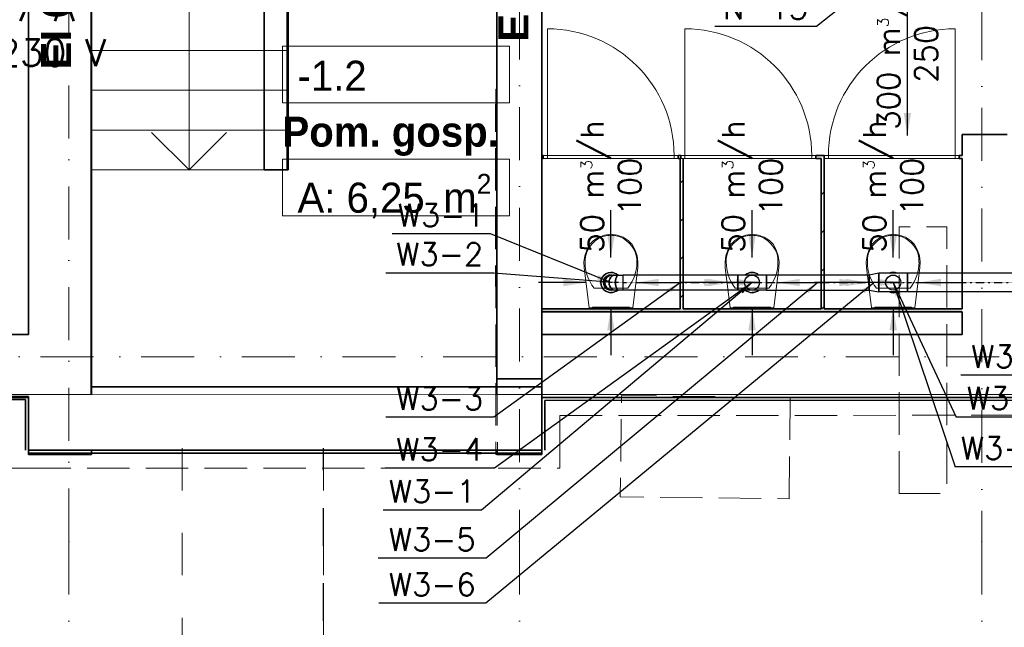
# Model space of a CAD drawing. Header units: millimetres. Extents: x -8078 to 241103, y -4319 to 602442.
# Tile 81 of 148: x 94512 to 101070, y 245282 to 249326. Entities that reach past the tile are written whole.
import ezdxf

# ---------------------------------------------------------------- set-up
doc = ezdxf.new("R2010")
doc.units = ezdxf.units.MM
doc.header["$MEASUREMENT"] = 0
for name, pattern in [('CONTINOUS', [0]), ('DASHDOT', [1, 0.5, -0.25, 0, -0.25]), ('Dashed2cust', [50, 25, -25]), ('Krawędzie ukryte', [3.912222, 2.822222, -1.09]), ('Kropki i Kreski', [6.702778, 3.527778, -1.763889, 0, -1.411111]), ('Przerywana', [5.644444, 2.822222, -2.822222])]:
    doc.linetypes.add(name, pattern=pattern)
doc.layers.add('#IS_opis', color=3, linetype='CONTINOUS', lineweight=30)
for name, color, linetype in [('#podkład', 252, 'Continuous'), ('- A - ocieplenie', 7, 'Continuous'), ('- strefy pomieszczeń', 7, 'Continuous'), ('Drzwi Archicad', 7, 'Continuous'), ('FLUID-N-150-ARRGR', 7, 'Continuous'), ('FLUID-N-150-NUM', 7, 'Continuous'), ('FLUID-W3', 7, 'Continuous'), ('FLUID-W3-150-ARRDU', 7, 'Continuous'), ('FLUID-W3-150-ARRGR', 7, 'Continuous'), ('FLUID-W3-150-NUM', 7, 'Continuous'), ('FLUID-W3-SYM', 7, 'Continuous'), ('Konstrukcja - Siatka mod', 7, 'Continuous'), ('Konstrukcja - Stropy', 7, 'Continuous'), ('Konstrukcja - Ściany działowe', 7, 'Continuous'), ('Konstrukcja - Ściany nośne wew..P', 7, 'Continuous'), ('Konstrukcja - Ściany zewnętrzne', 7, 'Continuous'), ('Opisy - Tekst', 7, 'Continuous'), ('Wnętrze - Wyposażenie', 7, 'Continuous'), ('z JAN', 7, 'Continuous'), ('Znaczniki - Przekroje', 7, 'Continuous')]:
    doc.layers.add(name, color=color, linetype=linetype)
doc.styles.add('FDBES', font='simplex.shx')
doc.styles.add('STYL_AUTOMATYCZNY_6', font='txt')
doc.styles.add('STYL_AUTOMATYCZNY_7', font='txt')
doc.styles.add('STYL_AUTOMATYCZNY_9', font='txt')
doc.dimstyles.new('FDBES', dxfattribs={"dimscale": 50, "dimtxt": 4, "dimasz": 2.5, "dimexe": 0.8, "dimexo": 2, "dimgap": 1, "dimtad": 1, "dimdsep": 46, "dimtxsty": 'FDBES', "dimcen": 2.5, "dimclrd": 4, "dimclre": 5, "dimadec": 0, "dimazin": 0, "dimtfac": 1, "dimtmove": 0, "dimatfit": 3, "dimfxl": 1, "dimarcsym": 0})
pattern_1 = [(45, (-208051.03, 747718.21), (-127.27922, 127.27922), [])]

# ---------------------------------------------------------------- blocks, each defined once
blk = doc.blocks.new('SDFGHB')
at = {"layer": 'Konstrukcja - Ściany działowe', "linetype": 'Continuous', "lineweight": 13}
h = blk.add_hatch(dxfattribs=at)
h.set_pattern_fill('Bloczki_ceramiczne_0001', color=252, style=0, pattern_type=2)
h.set_pattern_definition(pattern_1)
h.paths.add_polyline_path([(38517.6, 460080.5), (38517.6, 459080.5), (38537.6, 459080.5), (38537.6, 460080.5)])
h = blk.add_hatch(dxfattribs=at)
h.set_pattern_fill('Bloczki_ceramiczne_0001', color=252, style=0, pattern_type=2)
h.set_pattern_definition(pattern_1)
h.paths.add_polyline_path([(39457.6, 460080.5), (39457.6, 459080.5), (39477.6, 459080.5), (39477.6, 460080.5)])
blk.add_hatch(color=252, dxfattribs=at).paths.add_polyline_path([(37597.6, 459060.5), (40397.6, 459060.5), (40397.6, 459080.5), (37597.6, 459080.5)])
at = {"layer": '- A - ocieplenie', "color": 252, "linetype": 'Continuous', "lineweight": 35, "ltscale": 100, "flags": 128}
for points in [[(34177.6, 458497.4), (32757.6, 458497.4)], [(34177.6, 458140.4), (34177.6, 458497.4)], [(50017.6, 458497.4), (37597.6, 458490.5)], [(37597.6, 458490.5), (37597.6, 458140.4)], [(32757.6, 458477.4), (34157.6, 458477.4)], [(34157.6, 458477.4), (34157.6, 458140.4)], [(37617.6, 458470.5), (50017.6, 458477.4)], [(37617.6, 458140.4), (37617.6, 458470.5)], [(37597.6, 458140.4), (34177.6, 458140.4)], [(34177.6, 458120.4), (37597.6, 458120.4)]]:
    blk.add_lwpolyline(points, dxfattribs=at)
at = {"layer": '- A - ocieplenie', "color": 252, "linetype": 'Krawędzie ukryte', "lineweight": 20, "ltscale": 100, "flags": 128}
for points in [[(34177.6, 458497.4), (34057.6, 458497.4)], [(34177.6, 458140.4), (34177.6, 458497.4)], [(37597.6, 458490.5), (37717.6, 458490.5)], [(37597.6, 458490.5), (37597.6, 458140.4)], [(50017.6, 458497.4), (37717.6, 458490.5)], [(37717.6, 458370.5), (50017.6, 458377.4)], [(37717.6, 458140.4), (37717.6, 458370.5)], [(37597.6, 458140.4), (34177.6, 458140.4)], [(37717.6, 458020.4), (37717.6, 458140.4)], [(34057.6, 458020.4), (34177.6, 458020.4)], [(34177.6, 458020.4), (37717.6, 458020.4)]]:
    blk.add_lwpolyline(points, dxfattribs=at)
at = {"layer": '- strefy pomieszczeń', "color": 252, "linetype": 'Continuous', "lineweight": 13, "ltscale": 100}
for p, q in [((35869.6, 460828.6), (37381.7, 460828.6)), ((35869.6, 460452.1), (35869.6, 460828.6)), ((37381.7, 460828.6), (37381.7, 460452.1)), ((37381.7, 460452.1), (35869.6, 460452.1)), ((35869.6, 460075.7), (37381.7, 460075.7)), ((35869.6, 459699.2), (35869.6, 460075.7)), ((37381.7, 460075.7), (37381.7, 459699.2)), ((37381.7, 459699.2), (35869.6, 459699.2))]:
    blk.add_line(p, q, dxfattribs=at)
at = {"color": 252, "linetype": 'Continuous', "lineweight": 18, "ltscale": 100}
for p, q in [((35247.6, 462920.2), (35247.6, 460270.2)), ((34597.6, 461065.2), (34597.6, 460800.2)), ((35897.6, 460800.2), (35897.6, 461065.2)), ((34597.6, 460800.2), (35897.6, 460800.2)), ((35897.6, 460800.2), (34597.6, 460800.2)), ((34597.6, 460800.2), (34597.6, 460535.2)), ((35897.6, 460535.2), (35897.6, 460800.2)), ((34597.6, 460535.2), (35897.6, 460535.2)), ((35897.6, 460535.2), (34597.6, 460535.2)), ((34597.6, 460535.2), (34597.6, 460270.2)), ((35897.6, 460270.2), (35897.6, 460535.2)), ((34597.6, 460270.2), (35897.6, 460270.2)), ((35897.6, 460270.2), (34597.6, 460270.2)), ((34597.6, 460270.2), (34597.6, 460005.2)), ((35247.6, 460270.2), (35247.6, 460005.2)), ((35897.6, 460005.2), (35897.6, 460270.2)), ((35247.6, 460005.2), (34997.6, 460255.2)), ((35497.6, 460255.2), (35247.6, 460005.2)), ((34597.6, 460005.2), (35897.6, 460005.2))]:
    blk.add_line(p, q, dxfattribs=at)
at = {"layer": 'Drzwi Archicad', "color": 252, "linetype": 'Continuous', "lineweight": 13, "ltscale": 100}
for p, q in [((37634, 460100.5), (37634, 460944.5)), ((38550.5, 460100.5), (38550.5, 460944.5)), ((40349.6, 460100.5), (40349.6, 460944.5)), ((37606, 460080.5), (37606, 460100.5)), ((37606, 460100.5), (37634, 460100.5)), ((37646, 460080.5), (37606, 460080.5)), ((37634, 460100.5), (37634, 460080.5)), ((38478, 460100.5), (37634, 460100.5)), ((37634, 460100.5), (37634, 460080.5)), ((37634, 460080.5), (37646, 460080.5)), ((37634, 460080.5), (38478, 460080.5)), ((38466, 460080.5), (38478, 460080.5)), ((38506, 460080.5), (38466, 460080.5)), ((38478, 460080.5), (38478, 460100.5)), ((38478, 460100.5), (38506, 460100.5)), ((38478, 460080.5), (38478, 460100.5)), ((38506, 460100.5), (38506, 460080.5)), ((38522.5, 460080.5), (38522.5, 460100.5)), ((38522.5, 460100.5), (38550.5, 460100.5)), ((38562.5, 460080.5), (38522.5, 460080.5)), ((38550.5, 460100.5), (38550.5, 460080.5)), ((39394.5, 460100.5), (38550.5, 460100.5)), ((38550.5, 460100.5), (38550.5, 460080.5)), ((38550.5, 460080.5), (38562.5, 460080.5)), ((38550.5, 460080.5), (39394.5, 460080.5)), ((39382.5, 460080.5), (39394.5, 460080.5)), ((39422.5, 460080.5), (39382.5, 460080.5)), ((39394.5, 460080.5), (39394.5, 460100.5)), ((39394.5, 460100.5), (39422.5, 460100.5)), ((39394.5, 460080.5), (39394.5, 460100.5)), ((39422.5, 460100.5), (39422.5, 460080.5)), ((39505.6, 460100.5), (39477.6, 460100.5)), ((39477.6, 460100.5), (39477.6, 460080.5)), ((39477.6, 460080.5), (39517.6, 460080.5)), ((39505.6, 460080.5), (39505.6, 460100.5)), ((39505.6, 460100.5), (40349.6, 460100.5)), ((39505.6, 460080.5), (39505.6, 460100.5)), ((39517.6, 460080.5), (39505.6, 460080.5)), ((40349.6, 460080.5), (39505.6, 460080.5)), ((40349.6, 460080.5), (40337.6, 460080.5)), ((40337.6, 460080.5), (40377.6, 460080.5)), ((40377.6, 460100.5), (40349.6, 460100.5)), ((40349.6, 460100.5), (40349.6, 460080.5)), ((40349.6, 460100.5), (40349.6, 460080.5)), ((40377.6, 460080.5), (40377.6, 460100.5))]:
    blk.add_line(p, q, dxfattribs=at)
at = {"layer": 'Drzwi Archicad', "color": 252, "linetype": 'Continuous', "lineweight": 35, "ltscale": 100}
for p, q in [((40697.6, 460240.5), (40397.6, 460240.5)), ((37606, 460100.5), (37606, 460080.5)), ((37606, 460100.5), (37606, 460080.5)), ((38506, 460100.5), (38506, 460080.5)), ((38506, 460100.5), (38506, 460080.5)), ((38522.5, 460100.5), (38522.5, 460080.5)), ((38522.5, 460100.5), (38522.5, 460080.5)), ((39422.5, 460100.5), (39422.5, 460080.5)), ((39422.5, 460100.5), (39422.5, 460080.5)), ((39477.6, 460100.5), (39477.6, 460080.5)), ((39477.6, 460100.5), (39477.6, 460080.5)), ((40377.6, 460100.5), (40377.6, 460080.5)), ((40377.6, 460100.5), (40377.6, 460080.5))]:
    blk.add_line(p, q, dxfattribs=at)
at = {"layer": 'Drzwi Archicad', "color": 252, "linetype": 'Continuous', "lineweight": 13, "ltscale": 100}
for centre, start, end in [((37634, 460100.5), 0, 90), ((38550.5, 460100.5), 0, 90), ((40349.6, 460100.5), 90, 180)]:
    blk.add_arc(centre, 844, start, end, dxfattribs=at)
at = {"layer": 'Konstrukcja - Siatka mod', "color": 252, "linetype": 'Kropki i Kreski', "lineweight": 13, "ltscale": 100}
for p, q in [((34447.6, 457531.6), (34447.6, 474496.4)), ((37447.6, 474501.1), (37447.6, 457531.6)), ((40527.6, 474496.4), (40527.6, 457531.6)), ((20180, 458760.5), (49624.6, 458760.5)), ((34447.6, 457531.6), (34447.6, 456531.6)), ((37447.6, 457531.6), (37447.6, 456531.6)), ((40527.6, 457531.6), (40527.6, 456531.6))]:
    blk.add_line(p, q, dxfattribs=at)
for p in [(34447.6, 457531.6), (34447.6, 457531.6), (37447.6, 457531.6), (37447.6, 457531.6), (40527.6, 457531.6), (40527.6, 457531.6)]:
    blk.add_point(p, dxfattribs=at)
at = {"layer": 'Konstrukcja - Stropy', "color": 252, "linetype": 'Continuous', "lineweight": 13, "ltscale": 100, "flags": 128}
for points in [[(22777.6, 458509.7), (34592.6, 458509.7), (34592.6, 463961.5), (37297.6, 463961.5), (37297.6, 458509.7), (49718.3, 458509.7), (49718.3, 471788.6), (40377.6, 471788.6), (40377.6, 466428.5), (30297.6, 466428.5), (30297.6, 467849.4), (22777.6, 467849.4)], [(34597.8, 462910.3), (34599, 458509), (37299, 458509.7), (37297.8, 463185.2), (35747.6, 463185.2), (35747.6, 462910.3)]]:
    blk.add_lwpolyline(points, close=True, dxfattribs=at)
at = {"layer": 'Konstrukcja - Ściany działowe', "color": 252, "linetype": 'Continuous', "lineweight": 35, "ltscale": 100}
for p, q in [((37606, 460100.5), (37606, 460080.5)), ((38506, 460100.5), (38506, 460080.5)), ((38522.5, 460100.5), (38522.5, 460080.5)), ((39422.5, 460100.5), (39422.5, 460080.5)), ((39477.6, 460100.5), (39477.6, 460080.5)), ((40377.6, 460100.5), (40377.6, 460080.5))]:
    blk.add_line(p, q, dxfattribs=at)
at = {"layer": 'Konstrukcja - Ściany działowe', "color": 252, "linetype": 'Continuous', "lineweight": 35, "ltscale": 100, "flags": 128}
for points in [[(35747.6, 462360.4), (35747.6, 460005.2)], [(35907.6, 460005.2), (35907.6, 462360.4)], [(37606, 460100.5), (37597.6, 460100.5)], [(37597.6, 460100.5), (37597.6, 460080.5)], [(37597.6, 460080.5), (37606, 460080.5)], [(38522.5, 460100.5), (38506, 460100.5)], [(38506, 460080.5), (38517.6, 460080.5)], [(38517.6, 460080.5), (38517.6, 459080.5)], [(38537.6, 459080.5), (38537.6, 460080.5)], [(39477.6, 460100.5), (39422.5, 460100.5)], [(39422.5, 460080.5), (39457.6, 460080.5)], [(39457.6, 460080.5), (39457.6, 459080.5)], [(39477.6, 460080.5), (39477.6, 460080.5)], [(39477.6, 459080.5), (39477.6, 460080.5)], [(40397.6, 460100.5), (40377.6, 460100.5)], [(40377.6, 460080.5), (40397.6, 460080.5)], [(35747.6, 460005.2), (35907.6, 460005.2)], [(38517.6, 459080.5), (37597.6, 459080.5)], [(37597.6, 459080.5), (37597.6, 459060.5)], [(39457.6, 459080.5), (38537.6, 459080.5)], [(40397.6, 459080.5), (39477.6, 459080.5)], [(37597.6, 459060.5), (40397.6, 459060.5)]]:
    blk.add_lwpolyline(points, dxfattribs=at)
at = {"layer": 'Konstrukcja - Ściany działowe', "color": 252, "linetype": 'Krawędzie ukryte', "lineweight": 20, "ltscale": 100, "flags": 128}
for points in [[(37289.7, 460541.6), (37288, 460347.1), (37291, 458110.4)], [(37299.7, 460541.5), (37289.7, 460541.6)], [(37299.7, 460541.5), (37298, 460347), (37301, 458110.4)], [(37301, 458110.4), (37291, 458110.4)]]:
    blk.add_lwpolyline(points, dxfattribs=at)
at = {"layer": 'Konstrukcja - Ściany nośne wew..P', "color": 252, "linetype": 'Continuous', "lineweight": 35, "ltscale": 100}
for p, q in [((40697.6, 460240.5), (40397.6, 460240.5)), ((37597.6, 458560.4), (37297.6, 458560.4)), ((37597.6, 458560.4), (37297.6, 458560.4)), ((37297.6, 458140.4), (37597.6, 458140.4)), ((37297.6, 458140.4), (37597.6, 458140.4))]:
    blk.add_line(p, q, dxfattribs=at)
at = {"layer": 'Konstrukcja - Ściany nośne wew..P', "color": 252, "linetype": 'Continuous', "lineweight": 35, "ltscale": 100, "flags": 128}
for points in [[(37597.6, 458614.9), (37597.6, 464390.5)], [(34177.6, 463660.7), (34177.6, 458910.5)], [(34597.6, 458560.4), (34597.6, 463660.8)], [(37297.6, 463025.2), (37297.6, 458614.9)], [(40397.6, 460240.5), (40397.6, 460100.5)], [(40397.6, 460080.5), (40397.6, 459080.5)], [(40397.6, 459060.5), (40397.6, 458910.5)], [(37297.6, 458614.9), (37597.6, 458614.9)], [(37297.6, 458614.9), (37297.6, 458560.4)], [(37597.6, 458614.9), (37297.6, 458614.9)], [(37597.6, 458560.4), (37597.6, 458614.9)], [(34177.6, 458490.5), (34177.6, 458110.4)], [(34177.6, 458110.4), (34597.6, 458110.4)], [(34597.6, 458110.4), (34597.6, 458140.4)], [(37297.6, 458140.4), (37297.6, 458110.4)], [(37297.6, 458110.4), (37597.6, 458110.4)], [(37597.6, 458110.4), (37597.6, 458140.4)]]:
    blk.add_lwpolyline(points, dxfattribs=at)
at = {"layer": 'Konstrukcja - Ściany zewnętrzne', "color": 252, "linetype": 'Continuous', "lineweight": 35, "ltscale": 100, "flags": 128}
for points in [[(34177.6, 458910.5), (32757.6, 458910.5)], [(40397.6, 458910.5), (37597.6, 458910.5)], [(37597.6, 458910.5), (37597.6, 458490.5)], [(37297.6, 458560.4), (34597.6, 458560.4)], [(32757.6, 458490.5), (34177.6, 458490.5)], [(37597.6, 458490.5), (47693.9, 458490.5)], [(34597.6, 458140.4), (37297.6, 458140.4)]]:
    blk.add_lwpolyline(points, dxfattribs=at)
at = {"layer": 'Wnętrze - Wyposażenie', "color": 252, "linetype": 'Continuous', "lineweight": 13, "ltscale": 100}
for p, q in [((38057.5, 459219), (37945.5, 459219)), ((38169.6, 459219), (38057.5, 459219)), ((38997.5, 459219), (38885.5, 459219)), ((39109.6, 459219), (38997.5, 459219)), ((39937.5, 459219), (39825.5, 459219)), ((40049.6, 459219), (39937.5, 459219))]:
    blk.add_line(p, q, dxfattribs=at)
at = {"layer": 'Wnętrze - Wyposażenie', "color": 252, "linetype": 'Continuous', "lineweight": 13, "ltscale": 100, "flags": 128}
for points in [[(37883.3, 459433.6), (37896, 459471.7), (37915.6, 459507.6), (37941.9, 459536.1), (37975.9, 459558), (38015.3, 459571.7), (38057.5, 459576.5), (38099.7, 459571.7), (38139.1, 459558), (38173.1, 459536.1), (38199.5, 459507.6), (38219, 459471.7), (38231.8, 459433.6), (38237.4, 459394.3), (38235.8, 459354.7), (38202.5, 459086.5), (37912.5, 459086.5), (37879.2, 459354.7), (37877.6, 459394.3)], [(38823.3, 459433.6), (38836, 459471.7), (38855.6, 459507.6), (38881.9, 459536.1), (38915.9, 459558), (38955.3, 459571.7), (38997.5, 459576.5), (39039.7, 459571.7), (39079.1, 459558), (39113.1, 459536.1), (39139.5, 459507.6), (39159, 459471.7), (39171.8, 459433.6), (39177.4, 459394.3), (39175.8, 459354.7), (39142.5, 459086.5), (38852.5, 459086.5), (38819.2, 459354.7), (38817.6, 459394.3)], [(39763.3, 459433.6), (39776, 459471.7), (39795.6, 459507.6), (39821.9, 459536.1), (39855.9, 459558), (39895.3, 459571.7), (39937.5, 459576.5), (39979.7, 459571.7), (40019.1, 459558), (40053.1, 459536.1), (40079.5, 459507.7), (40099, 459471.7), (40111.8, 459433.6), (40117.4, 459394.3), (40115.8, 459354.7), (40082.5, 459086.5), (39792.5, 459086.5), (39759.2, 459354.7), (39757.6, 459394.3)], [(38180.5, 459086.5), (37934.5, 459086.5), (37934.5, 459091.5), (38180.5, 459091.5)], [(39120.5, 459086.5), (38874.5, 459086.5), (38874.5, 459091.5), (39120.5, 459091.5)], [(40060.5, 459086.5), (39814.5, 459086.5), (39814.5, 459091.5), (40060.5, 459091.5)]]:
    blk.add_lwpolyline(points, close=True, dxfattribs=at)
at = {"layer": 'Wnętrze - Wyposażenie', "color": 252, "linetype": 'Continuous', "lineweight": 13, "ltscale": 100}
for centre, major_axis, start_param, end_param in [((38149.5, 459402.1), (264.2, 0), 2.296735, 3.197324), ((38058.4, 459463.7), (142.5, 0), 1.576657, 2.203301), ((38056.7, 459463.7), (142.5, 0), 0.938292, 1.564935), ((37965.5, 459402.1), (264.2, 0), 6.227458, 7.128046), ((39089.5, 459402.1), (264.2, 0), 2.296735, 3.197324), ((38998.4, 459463.7), (142.5, 0), 1.576657, 2.203301), ((38996.7, 459463.7), (142.5, 0), 0.938292, 1.564935), ((38905.5, 459402.1), (264.2, 0), 6.227458, 7.128046), ((40029.5, 459402.1), (264.2, 0), 2.296735, 3.197324), ((39938.4, 459463.7), (142.5, 0), 1.576657, 2.203301), ((39936.7, 459463.7), (142.5, 0), 0.938292, 1.564935), ((39845.5, 459402.1), (264.2, 0), 6.227458, 7.128046), ((38323, 459383.5), (437.4, 0), 3.117977, 3.670997), ((37792.1, 459383.5), (437.4, 0), 5.753783, 6.306803), ((39263, 459383.5), (437.4, 0), 3.117977, 3.670997), ((38732.1, 459383.5), (437.4, 0), 5.753783, 6.306803), ((40203, 459383.5), (437.4, 0), 3.117977, 3.670997), ((39672.1, 459383.5), (437.4, 0), 5.753783, 6.306803)]:
    blk.add_ellipse(centre, major_axis=major_axis, ratio=0.744822, start_param=start_param, end_param=end_param, dxfattribs=at)
at = {"layer": 'z JAN', "color": 252, "linetype": 'Krawędzie ukryte', "lineweight": 13, "ltscale": 100, "flags": 128}
for points in [[(39978, 457851.4), (39978, 459625.9), (40295.7, 459625.9), (40295.7, 457851.4)], [(39243.7, 457816.5), (39251.1, 458491.4), (38127.3, 458503.7), (38119.9, 457828.8)]]:
    blk.add_lwpolyline(points, close=True, dxfattribs=at)
at = {"layer": 'Znaczniki - Przekroje', "color": 252, "linetype": 'Przerywana', "lineweight": 13, "ltscale": 100}
for p, q in [((35202, 458153.8), (35202, 456803.8)), ((36143.1, 458153.8), (36143.1, 456803.8))]:
    blk.add_line(p, q, dxfattribs=at)
at = {"layer": '- strefy pomieszczeń', "color": 252, "linetype": 'Continuous', "lineweight": 13, "char_height": 200, "attachment_point": 1}
for s, insert, style in [('\\A1;{\\pql;\\pt0,500;\\fGeneva CE|b1|i0|c0|p0;\\W1.000000;wej. do studia\\fGeneva CE|b1|i0|c0|p0;\\W1.000000;\\A1{\\H.66x;\\S^  ;}\\fGeneva CE|b1|i0|c0|p0;\\W1.000000;\\fGeneva CE|b1|i0|c0|p0;\\W1.000000;\\A1{\\H.66x;\\S^  ;}}', (32233.3, 461497), 'STYL_AUTOMATYCZNY_9'), ('\\A1;{\\pql;\\pt0,500;\\fGeneva CE|b0|i0|c0|p0;\\W1.000000;-1.2\\fGeneva CE|b0|i0|c0|p0;\\W1.000000;\\A1{\\H.66x;\\S^  ;}\\fGeneva CE|b0|i0|c0|p0;\\W1.000000;\\fGeneva CE|b0|i0|c0|p0;\\W1.000000;\\A1{\\H.66x;\\S^  ;}}', (35969.6, 460731.7), 'STYL_AUTOMATYCZNY_6'), ('\\A1;{\\pql;\\pt0,500;\\fGeneva CE|b1|i0|c0|p0;\\W1.000000;Pom. gosp.\\fGeneva CE|b1|i0|c0|p0;\\W1.000000;\\A1{\\H.66x;\\S^  ;}\\fGeneva CE|b1|i0|c0|p0;\\W1.000000;\\fGeneva CE|b1|i0|c0|p0;\\W1.000000;\\A1{\\H.66x;\\S^  ;}}', (35869.6, 460359.8), 'STYL_AUTOMATYCZNY_9'), ('\\A1;{\\pql;\\pt0,500;\\fGeneva CE|b0|i0|c0|p0;\\W1.000000;A: 6,25\\fGeneva CE|b0|i0|c0|p0;\\W1.000000;\\A1{\\H.66x;\\S^  ;}\\fGeneva CE|b0|i0|c0|p0;\\W1.000000; m\\fGeneva CE|b0|i0|c0|p0;\\W1.000000;\\A1{\\H.66x;\\S2^  ;}}', (35969.6, 459978.8), 'STYL_AUTOMATYCZNY_6')]:
    blk.add_mtext(s, dxfattribs=dict(at, insert=insert, style=style))
at = {"layer": 'Opisy - Tekst', "color": 252, "linetype": 'Continuous', "lineweight": 13, "char_height": 200, "attachment_point": 1, "rotation": 90, "style": 'STYL_AUTOMATYCZNY_7'}
for insert in [(37307.7, 460857.5), (34261.3, 460673.1)]:
    blk.add_mtext('\\A1;{\\pql;\\fHelvetica|b1|i0|c238|p0;\\W1.000000;EI 60}', dxfattribs=dict(at, insert=insert))
blk = doc.blocks.new('*U85615')
at = {"color": 14, "linetype": 'Continuous', "lineweight": -2}
for p, q in [((-382.5, 50), (-382.5, 49)), ((-382.5, 49), (-382.5, 0)), ((-382.5, 0), (-382.5, -49)), ((382.5, 49), (382.5, 50)), ((382.5, 0), (382.5, 49)), ((382.5, -49), (382.5, 0)), ((-382.5, -49), (-382.5, -50)), ((382.5, -50), (382.5, -49))]:
    blk.add_line(p, q, dxfattribs=at)
at = {"color": 0, "linetype": 'ByBlock', "lineweight": -2}
for p, q in [((382.5, 50), (-382.5, 50)), ((382.5, -50), (-382.5, -50))]:
    blk.add_line(p, q, dxfattribs=at)
at = {"layer": 'FLUID-W3-SYM', "color": 2, "linetype": 'DASHDOT', "lineweight": -3}
for p, q in [((-382.5, 0), (382.5, 0)), ((-382.5, 0), (-382.5, 0)), ((382.5, 0), (382.5, 0))]:
    blk.add_line(p, q, dxfattribs=at)
blk = doc.blocks.new('*U85616')
at = {"color": 0, "linetype": 'ByBlock', "lineweight": -2}
for p, q in [((0, 15, 50), (0, 8.9, 50)), ((0, 8.9, -50), (0, 15, -50)), ((0, 8.9, 50), (0, -8.4, 50)), ((0, -8.4, -50), (0, 8.9, -50)), ((0, -8.4, 50), (0, -34.4, 50)), ((0, -34.4, -50), (0, -8.4, -50)), ((0, -34.4, 50), (0, -65, 50)), ((0, -65, -50), (0, -34.4, -50))]:
    blk.add_line(p, q, dxfattribs=at)
at = {"color": 14, "linetype": 'Continuous', "lineweight": -2}
for p, q in [((0, -65, 49), (0, -65, 4.9)), ((0, -65, 2.5), (0, -65, -49)), ((0, -65, 50), (0, -65, 49)), ((0, -65, 4.9), (0, -65, 2.5)), ((0, -65, -49), (0, -65, -50))]:
    blk.add_line(p, q, dxfattribs=at)
at = {"color": 14, "linetype": 'Continuous', "lineweight": -2, "extrusion": (-1, 1.11022e-16, 6.12323e-17)}
blk.add_ellipse((0, 15), major_axis=(0, 0, 50), ratio=1, start_param=0, end_param=3.141593, dxfattribs=at)
at = {"color": 3, "linetype": 'Continuous', "lineweight": -3, "extrusion": (-1, -1.83697e-16, 6.12323e-17)}
for centre, ratio in [((0, 8.9), 0.92388), ((0, -8.4), 0.707107), ((0, -34.4), 0.382683)]:
    blk.add_ellipse(centre, major_axis=(0, 0, 50), ratio=ratio, start_param=0, end_param=3.141593, dxfattribs=at)
at = {"color": 3, "linetype": 'Continuous', "lineweight": -3, "extrusion": (1, 1.83697e-16, -6.12323e-17)}
for centre, ratio in [((0, 8.9), 0.92388), ((0, -8.4), 0.707107), ((0, -34.4), 0.382683)]:
    blk.add_ellipse(centre, major_axis=(0, 0, -50), ratio=ratio, start_param=0, end_param=3.141593, dxfattribs=at)
at = {"layer": 'FLUID-W3-SYM', "color": 2, "linetype": 'DASHDOT', "lineweight": -3}
for p, q in [((0, 8.9), (0, 15)), ((0, -8.4), (0, 8.9)), ((0, -34.4), (0, -8.4)), ((0, -65), (0, -34.4)), ((0, -65), (0, -65))]:
    blk.add_line(p, q, dxfattribs=at)
blk = doc.blocks.new('*U85617')
at = {"color": 0, "linetype": 'ByBlock', "lineweight": -2, "extrusion": (-1.22465e-16, -2.24964e-32, -1)}
for major_axis, end_param in [((-67.5, 0), 3.141593), ((67.5, 0), 0.736624)]:
    blk.add_ellipse((0, 0), major_axis=major_axis, ratio=1, start_param=0, end_param=end_param, dxfattribs=at)
at = {"color": 0, "linetype": 'ByBlock', "lineweight": -2}
for major_axis, start_param, end_param in [((67.5, 0), 0, 3.141593), ((67.5, 0), 3.141593, 3.878217), ((50, -45.3), 0, 0.736624)]:
    blk.add_ellipse((0, 0), major_axis=major_axis, ratio=1, start_param=start_param, end_param=end_param, dxfattribs=at)
at = {"color": 14, "linetype": 'Continuous', "lineweight": -2, "extrusion": (-1.22465e-16, -2.24964e-32, -1)}
blk.add_ellipse((0, 0), major_axis=(-50, 0), ratio=1, start_param=0, end_param=3.141593, dxfattribs=at)
at = {"color": 14, "linetype": 'Continuous', "lineweight": -2}
blk.add_ellipse((0, 0), major_axis=(50, 0), ratio=1, start_param=0, end_param=3.141593, dxfattribs=at)
at = {"color": 0, "linetype": 'ByBlock', "lineweight": -2, "extrusion": (-6.7196e-17, -6.09412e-17, -1)}
blk.add_ellipse((0, 0), major_axis=(-50, -45.3), ratio=1, start_param=0, end_param=0.736624, dxfattribs=at)
blk = doc.blocks.new('*U85618')
at = {"color": 14, "linetype": 'Continuous', "lineweight": -2}
for p, q in [((-95, 0, 50), (-95, 0)), ((-95, 0), (-95, 0, -50)), ((95, 0), (95, 0, 50)), ((95, 0, -50), (95, 0))]:
    blk.add_line(p, q, dxfattribs=at)
at = {"color": 0, "linetype": 'ByBlock', "lineweight": -2}
for p, q in [((0, 0, 50), (-95, 0, 50)), ((0, 0, -50), (-95, 0, -50)), ((95, 0, 50), (0, 0, 50)), ((95, 0, -50), (0, 0, -50))]:
    blk.add_line(p, q, dxfattribs=at)
at = {"color": 14, "linetype": 'Continuous', "lineweight": -3, "extrusion": (-1.45642e-13, 1, -4.39809e-13)}
for major_axis in [(-50, 0), (50, 0)]:
    blk.add_ellipse((0, 0), major_axis=major_axis, ratio=1, start_param=0, end_param=3.141593, dxfattribs=at)
at = {"layer": 'FLUID-W3-SYM', "color": 2, "linetype": 'DASHDOT', "lineweight": -3}
for q in [(95, 0), (-95, 0)]:
    blk.add_line((-95, 0), q, dxfattribs=at)
blk = doc.blocks.new('*U85619')
at = {"color": 0, "linetype": 'ByBlock', "lineweight": -2}
for major_axis, end_param in [((-50, 45.3), 1.473248), ((67.5, 0), 0.736624), ((50, -45.3), 0.736624)]:
    blk.add_ellipse((0, 0), major_axis=major_axis, ratio=1, start_param=0, end_param=end_param, dxfattribs=at)
at = {"color": 0, "linetype": 'ByBlock', "lineweight": -2, "extrusion": (-6.12323e-17, -1.12482e-32, -1)}
for major_axis in [(-67.5, 0), (67.5, 0)]:
    blk.add_ellipse((0, 0), major_axis=major_axis, ratio=1, start_param=0, end_param=0.736624, dxfattribs=at)
at = {"color": 0, "linetype": 'ByBlock', "lineweight": -2, "extrusion": (-1.44092e-16, -1.3068e-16, -1)}
for major_axis in [(50, 45.3), (-50, -45.3)]:
    blk.add_ellipse((0, 0), major_axis=major_axis, ratio=1, start_param=0, end_param=0.736624, dxfattribs=at)
blk = doc.blocks.new('*U85620')
at = {"color": 14, "linetype": 'Continuous', "lineweight": -2}
for p, q in [((-95, 0, 62.5), (-95, 0)), ((-95, 0), (-95, 0, -62.5)), ((95, 0), (95, 0, 62.5)), ((95, 0, -62.5), (95, 0))]:
    blk.add_line(p, q, dxfattribs=at)
at = {"color": 0, "linetype": 'ByBlock', "lineweight": -2}
for p, q in [((95, 0, 62.5), (-95, 0, 62.5)), ((95, 0, -62.5), (-95, 0, -62.5))]:
    blk.add_line(p, q, dxfattribs=at)
at = {"color": 14, "linetype": 'Continuous', "lineweight": -3, "extrusion": (-1.45642e-13, 1, -4.39809e-13)}
for major_axis in [(-50, 0), (50, 0)]:
    blk.add_ellipse((0, 0), major_axis=major_axis, ratio=1, start_param=0, end_param=3.141593, dxfattribs=at)
at = {"layer": 'FLUID-W3-SYM', "color": 2, "linetype": 'DASHDOT', "lineweight": -3}
for p in [(-95, 0), (95, 0)]:
    blk.add_line(p, (95, 0), dxfattribs=at)
blk = doc.blocks.new('*U85621')
at = {"color": 14, "linetype": 'Continuous', "lineweight": -2}
for p, q in [((-32, 61.3), (-32, 62.5)), ((-32, 0), (-32, 61.3)), ((-32, -61.3), (-32, 0)), ((32, 50), (32, 49)), ((32, 49), (32, 0)), ((32, 0), (32, -49)), ((-32, -62.5), (-32, -61.3)), ((32, -49), (32, -50))]:
    blk.add_line(p, q, dxfattribs=at)
at = {"color": 0, "linetype": 'ByBlock', "lineweight": -2}
for p, q in [((-32, 62.5), (32, 50)), ((32, -50), (-32, -62.5))]:
    blk.add_line(p, q, dxfattribs=at)
at = {"layer": 'FLUID-W3-SYM', "color": 2, "linetype": 'DASHDOT', "lineweight": -3}
for p in [(-32, 0), (32, 0)]:
    blk.add_line(p, (32, 0), dxfattribs=at)
blk = doc.blocks.new('*U85622')
at = {"color": 0, "linetype": 'ByBlock', "lineweight": -2}
for p, q in [((343, 0, -50), (-343, 0, -50)), ((-343, 0, 50), (343, 0, 50))]:
    blk.add_line(p, q, dxfattribs=at)
at = {"color": 14, "linetype": 'Continuous', "lineweight": -2}
for p, q in [((343, 0, 49), (343, 0, -49)), ((343, 0, 50), (343, 0, 49)), ((343, 0, -49), (343, 0, -50)), ((-343, 0, -49), (-343, 0, 49)), ((-343, 0, -50), (-343, 0, -49)), ((-343, 0, 49), (-343, 0, 50))]:
    blk.add_line(p, q, dxfattribs=at)
at = {"layer": 'FLUID-W3-SYM', "color": 2, "linetype": 'DASHDOT', "lineweight": -3}
for p in [(-343, 0), (343, 0)]:
    blk.add_line(p, (343, 0), dxfattribs=at)
blk = doc.blocks.new('*U85632')
at = {"color": 0, "linetype": 'ByBlock', "lineweight": -2}
for major_axis, end_param in [((-62.5, 25.5), 0.774633), ((67.5, 0), 0.387317), ((62.5, -25.5), 0.387317)]:
    blk.add_ellipse((0, 0), major_axis=major_axis, ratio=1, start_param=0, end_param=end_param, dxfattribs=at)
at = {"color": 0, "linetype": 'ByBlock', "lineweight": -2, "extrusion": (-1.22465e-16, -2.24964e-32, -1)}
for major_axis in [(-67.5, 0), (67.5, 0)]:
    blk.add_ellipse((0, 0), major_axis=major_axis, ratio=1, start_param=0, end_param=0.387317, dxfattribs=at)
at = {"color": 0, "linetype": 'ByBlock', "lineweight": -2, "extrusion": (-1.04994e-16, -4.28292e-17, -1)}
for major_axis in [(62.5, 25.5), (-62.5, -25.5)]:
    blk.add_ellipse((0, 0), major_axis=major_axis, ratio=1, start_param=0, end_param=0.387317, dxfattribs=at)
blk = doc.blocks.new('*U85633')
at = {"color": 14, "linetype": 'Continuous', "lineweight": -2}
for p, q in [((-1299, 62.5), (-1299, 61.3)), ((-1299, 61.3), (-1299, 0)), ((-1299, 0), (-1299, -61.3)), ((1299, 61.3), (1299, 62.5)), ((1299, 0), (1299, 61.3)), ((1299, -61.3), (1299, 0)), ((-1299, -61.3), (-1299, -62.5)), ((1299, -62.5), (1299, -61.3))]:
    blk.add_line(p, q, dxfattribs=at)
at = {"color": 0, "linetype": 'ByBlock', "lineweight": -2}
for p, q in [((1299, 62.5), (-1299, 62.5)), ((1299, -62.5), (-1299, -62.5))]:
    blk.add_line(p, q, dxfattribs=at)
at = {"layer": 'FLUID-W3-SYM', "color": 2, "linetype": 'DASHDOT', "lineweight": -3}
for p, q in [((-1299, 0), (1299, 0)), ((-1299, 0), (-1299, 0)), ((1299, 0), (1299, 0))]:
    blk.add_line(p, q, dxfattribs=at)
blk = doc.blocks.new('*U56410')
at = {"color": 7, "lineweight": -2, "insert": (0, -542.9), "char_height": 150, "attachment_point": 5, "rotation": 90, "style": 'FDBES'}
blk.add_mtext('300 m{\\A2;\\H0.5x;3}/h\\P250', dxfattribs=at)
at = {"color": 5, "lineweight": -2}
blk.add_leader([(0, -1085.7), (0, 0)], dimstyle='FDBES', override={"dimscale": 60, "dimclrd": 5}, dxfattribs=at)
blk = doc.blocks.new('*U56418')
at = {"color": 7, "lineweight": -2}
blk.add_line((-606.2, -481.8), (-1283.3, -481.8), dxfattribs=at)
at = {"color": 0, "lineweight": -2, "insert": (-944.7, -481.8), "char_height": 150, "attachment_point": 5, "style": 'FDBES'}
blk.add_mtext('N-13\\P ', dxfattribs=at)
at = {"color": 7, "lineweight": -2}
blk.add_leader([(0, 0), (-606.2, -481.8)], dimstyle='FDBES', override={"dimscale": 37.5, "dimclrd": 7, "dimclre": 7}, dxfattribs=at)
blk = doc.blocks.new('*U56444')
at = {"color": 7, "lineweight": -2}
blk.add_line((-606.2, -481.8), (-1283.3, -481.8), dxfattribs=at)
at = {"color": 0, "lineweight": -2, "insert": (-944.7, -481.8), "char_height": 150, "attachment_point": 5, "style": 'FDBES'}
blk.add_mtext('N-13\\P ', dxfattribs=at)
at = {"color": 7, "lineweight": -2}
blk.add_leader([(0, 0), (-606.2, -481.8)], dimstyle='FDBES', override={"dimscale": 37.5, "dimclrd": 7, "dimclre": 7}, dxfattribs=at)
blk = doc.blocks.new('*U56708')
at = {"color": 5, "lineweight": -2}
blk.add_leader([(0, 0), (-315, 0)], dimstyle='FDBES', override={"dimscale": 60, "dimclrd": 5}, dxfattribs=at)
blk = doc.blocks.new('*U56673')
at = {"color": 5, "lineweight": -2}
blk.add_leader([(0, 0), (315, 0)], dimstyle='FDBES', override={"dimscale": 60, "dimclrd": 5}, dxfattribs=at)
blk = doc.blocks.new('*U56657')
at = {"color": 5, "lineweight": -2}
blk.add_leader([(0, 0), (315, 0)], dimstyle='FDBES', override={"dimscale": 60, "dimclrd": 5}, dxfattribs=at)
blk = doc.blocks.new('*U56699')
at = {"color": 5, "lineweight": -2}
blk.add_leader([(0, 0), (-315, 0)], dimstyle='FDBES', override={"dimscale": 60, "dimclrd": 5}, dxfattribs=at)
blk = doc.blocks.new('*U57588')
at = {"color": 5, "lineweight": -2}
blk.add_leader([(0, 0), (-315, 0)], dimstyle='FDBES', override={"dimscale": 60, "dimclrd": 5}, dxfattribs=at)
blk = doc.blocks.new('*U57589')
at = {"color": 5, "lineweight": -2}
blk.add_leader([(0, 0), (315, 0)], dimstyle='FDBES', override={"dimscale": 60, "dimclrd": 5}, dxfattribs=at)
blk = doc.blocks.new('*U57590')
at = {"color": 5, "lineweight": -2}
blk.add_leader([(0, 0), (0, -315)], dimstyle='FDBES', override={"dimscale": 60, "dimclrd": 5}, dxfattribs=at)
blk = doc.blocks.new('*U57591')
at = {"color": 5, "lineweight": -2}
blk.add_leader([(0, 0), (0, 315)], dimstyle='FDBES', override={"dimscale": 60, "dimclrd": 5}, dxfattribs=at)
blk = doc.blocks.new('*U57598')
at = {"color": 5, "lineweight": -2}
blk.add_leader([(0, 0), (-315, 0)], dimstyle='FDBES', override={"dimscale": 60, "dimclrd": 5}, dxfattribs=at)
blk = doc.blocks.new('*U57599')
at = {"color": 5, "lineweight": -2}
blk.add_leader([(0, 0), (315, 0)], dimstyle='FDBES', override={"dimscale": 60, "dimclrd": 5}, dxfattribs=at)
blk = doc.blocks.new('*U57600')
at = {"color": 5, "lineweight": -2}
blk.add_leader([(0, 0), (0, -315)], dimstyle='FDBES', override={"dimscale": 60, "dimclrd": 5}, dxfattribs=at)
blk = doc.blocks.new('*U57601')
at = {"color": 5, "lineweight": -2}
blk.add_leader([(0, 0), (0, 315)], dimstyle='FDBES', override={"dimscale": 60, "dimclrd": 5}, dxfattribs=at)
blk = doc.blocks.new('*U57602')
at = {"color": 5, "lineweight": -2}
blk.add_leader([(0, 0), (-315, 0)], dimstyle='FDBES', override={"dimscale": 60, "dimclrd": 5}, dxfattribs=at)
blk = doc.blocks.new('*U57603')
at = {"color": 5, "lineweight": -2}
blk.add_leader([(0, 0), (315, 0)], dimstyle='FDBES', override={"dimscale": 60, "dimclrd": 5}, dxfattribs=at)
blk = doc.blocks.new('*U57604')
at = {"color": 5, "lineweight": -2}
blk.add_leader([(0, 0), (0, -315)], dimstyle='FDBES', override={"dimscale": 60, "dimclrd": 5}, dxfattribs=at)
blk = doc.blocks.new('*U57605')
at = {"color": 5, "lineweight": -2}
blk.add_leader([(0, 0), (0, 315)], dimstyle='FDBES', override={"dimscale": 60, "dimclrd": 5}, dxfattribs=at)
blk = doc.blocks.new('*U86305')
at = {"color": 7, "lineweight": -2}
blk.add_line((-802.4, 323.1), (-1458.1, 323.1), dxfattribs=at)
at = {"color": 0, "lineweight": -2, "insert": (-1130.2, 323.1), "char_height": 150, "attachment_point": 5, "style": 'FDBES'}
blk.add_mtext('W3-1\\P ', dxfattribs=at)
at = {"color": 7, "lineweight": -2}
blk.add_leader([(0, 0), (-802.4, 323.1)], dimstyle='FDBES', override={"dimscale": 37.5, "dimclrd": 7, "dimclre": 7}, dxfattribs=at)
blk = doc.blocks.new('*U86306')
at = {"color": 7, "lineweight": -2}
blk.add_line((-795.2, 63.1), (-1515.2, 63.1), dxfattribs=at)
at = {"color": 0, "lineweight": -2, "insert": (-1155.2, 63.1), "char_height": 150, "attachment_point": 5, "style": 'FDBES'}
blk.add_mtext('W3-2\\P ', dxfattribs=at)
at = {"color": 7, "lineweight": -2}
blk.add_leader([(0, 0), (-795.2, 63.1)], dimstyle='FDBES', override={"dimscale": 37.5, "dimclrd": 7, "dimclre": 7}, dxfattribs=at)
blk = doc.blocks.new('*U86307')
at = {"color": 7, "lineweight": -2}
blk.add_line((-1242.7, -896.9), (-1962.7, -896.9), dxfattribs=at)
at = {"color": 0, "lineweight": -2, "insert": (-1602.7, -896.9), "char_height": 150, "attachment_point": 5, "style": 'FDBES'}
blk.add_mtext('W3-3\\P ', dxfattribs=at)
at = {"color": 7, "lineweight": -2}
blk.add_leader([(0, 0), (-1242.7, -896.9)], dimstyle='FDBES', override={"dimscale": 37.5, "dimclrd": 7, "dimclre": 7}, dxfattribs=at)
blk = doc.blocks.new('*U86308')
at = {"color": 7, "lineweight": -2}
blk.add_line((-1716.6, -1235.1), (-2443.8, -1235.1), dxfattribs=at)
at = {"color": 0, "lineweight": -2, "insert": (-2080.2, -1235.1), "char_height": 150, "attachment_point": 5, "style": 'FDBES'}
blk.add_mtext('W3-4\\P ', dxfattribs=at)
at = {"color": 7, "lineweight": -2}
blk.add_leader([(0, 0), (-1716.6, -1235.1)], dimstyle='FDBES', override={"dimscale": 37.5, "dimclrd": 7, "dimclre": 7}, dxfattribs=at)
blk = doc.blocks.new('*U86309')
at = {"color": 7, "lineweight": -2}
blk.add_line((-1802.4, -1515.1), (-2458.1, -1515.1), dxfattribs=at)
at = {"color": 0, "lineweight": -2, "insert": (-2130.2, -1515.1), "char_height": 150, "attachment_point": 5, "style": 'FDBES'}
blk.add_mtext('W3-1\\P ', dxfattribs=at)
at = {"color": 7, "lineweight": -2}
blk.add_leader([(0, 0), (-1802.4, -1515.1)], dimstyle='FDBES', override={"dimscale": 37.5, "dimclrd": 7, "dimclre": 7}, dxfattribs=at)
blk = doc.blocks.new('*U86310')
at = {"color": 7, "lineweight": -2}
blk.add_line((-2208.2, -1835.1), (-2928.2, -1835.1), dxfattribs=at)
at = {"color": 0, "lineweight": -2, "insert": (-2568.2, -1835.1), "char_height": 150, "attachment_point": 5, "style": 'FDBES'}
blk.add_mtext('W3-5\\P ', dxfattribs=at)
at = {"color": 7, "lineweight": -2}
blk.add_leader([(0, 0), (-2208.2, -1835.1)], dimstyle='FDBES', override={"dimscale": 37.5, "dimclrd": 7, "dimclre": 7}, dxfattribs=at)
blk = doc.blocks.new('*U86311')
at = {"color": 7, "lineweight": -2}
blk.add_line((-2586.8, -2135.1), (-3299.6, -2135.1), dxfattribs=at)
at = {"color": 0, "lineweight": -2, "insert": (-2943.2, -2135.1), "char_height": 150, "attachment_point": 5, "style": 'FDBES'}
blk.add_mtext('W3-6\\P ', dxfattribs=at)
at = {"color": 7, "lineweight": -2}
blk.add_leader([(0, 0), (-2586.8, -2135.1)], dimstyle='FDBES', override={"dimscale": 37.5, "dimclrd": 7, "dimclre": 7}, dxfattribs=at)
blk = doc.blocks.new('*U86312')
at = {"color": 7, "lineweight": -2}
blk.add_line((1139.8, -895.1), (419.8, -895.1), dxfattribs=at)
at = {"color": 0, "lineweight": -2, "insert": (779.8, -895.1), "char_height": 150, "attachment_point": 5, "style": 'FDBES'}
blk.add_mtext('W3-7\\P ', dxfattribs=at)
at = {"color": 7, "lineweight": -2}
blk.add_leader([(0, 0), (419.8, -895.1)], dimstyle='FDBES', override={"dimscale": 37.5, "dimclrd": 7, "dimclre": 7}, dxfattribs=at)
blk = doc.blocks.new('*U86313')
at = {"color": 7, "lineweight": -2}
blk.add_line((1067.6, -1226.9), (411.9, -1226.9), dxfattribs=at)
at = {"color": 0, "lineweight": -2, "insert": (739.8, -1226.9), "char_height": 150, "attachment_point": 5, "style": 'FDBES'}
blk.add_mtext('W3-1\\P ', dxfattribs=at)
at = {"color": 7, "lineweight": -2}
blk.add_leader([(0, 0), (411.9, -1226.9)], dimstyle='FDBES', override={"dimscale": 37.5, "dimclrd": 7, "dimclre": 7}, dxfattribs=at)
blk = doc.blocks.new('*U86314')
at = {"color": 7, "lineweight": -2}
blk.add_line((-224.2, -616.9), (-944.2, -616.9), dxfattribs=at)
at = {"color": 0, "lineweight": -2, "insert": (-584.2, -616.9), "char_height": 150, "attachment_point": 5, "style": 'FDBES'}
blk.add_mtext('W3-8\\P ', dxfattribs=at)
at = {"color": 7, "lineweight": -2}
blk.add_leader([(0, 0), (-224.2, -616.9)], dimstyle='FDBES', override={"dimscale": 37.5, "dimclrd": 7, "dimclre": 7}, dxfattribs=at)

msp = doc.modelspace()

# ---------------------------------------------------------------- linework, layer by layer
at = {"color": 7, "linetype": 'Dashed2cust', "lineweight": -2, "ltscale": 10}
msp.add_lwpolyline([(96535.8, 244825.1), (96535.8, 246475.1)], dxfattribs=at)

# ---------------------------------------------------------------- block references
at = {"layer": '#podkład'}
msp.add_blockref('SDFGHB', (60392.7, -211678.7), dxfattribs=at)
at = {"layer": 'FLUID-N-150-ARRGR', "color": 7, "lineweight": -2}
msp.add_blockref('*U56410', (100424.7, 249641.8, -440), dxfattribs=at)
at = {"layer": 'FLUID-N-150-NUM', "linetype": 'ByBlock', "lineweight": -2}
for name in ['*U56418', '*U56444']:
    msp.add_blockref(name, (100424.7, 249761.8, -440), dxfattribs=at)
at = {"layer": 'FLUID-W3', "color": 144, "linetype": 'Continuous', "extrusion": (0, 1.22465e-16, -1), "rotation": 270}
for name, p in [('*U85617', (-98450.2, 247576.9, 524.8)), ('*U85632', (-100330.2, 247576.9, 554.8))]:
    msp.add_blockref(name, p, dxfattribs=at)
at = {"layer": 'FLUID-W3', "color": 144, "linetype": 'Continuous', "extrusion": (2.22045e-16, 6.12323e-17, -1), "rotation": 270}
msp.add_blockref('*U85619', (-99390.2, 247576.9, 539.8), dxfattribs=at)
at = {"layer": 'FLUID-W3', "color": 144, "linetype": 'Continuous', "extrusion": (-1.22465e-16, 0, -1), "rotation": 360}
msp.add_blockref('*U85621', (-100203.2, 247576.9, 444.8), dxfattribs=at)
at = {"layer": 'FLUID-W3', "color": 144, "linetype": 'Continuous', "extrusion": (-1.22465e-16, 1, -4.28626e-16), "rotation": 180}
msp.add_blockref('*U85620', (-100330.2, -444.8, 247576.9), dxfattribs=at)
at = {"layer": 'FLUID-W3', "color": 144, "linetype": 'Continuous', "rotation": 360}
for name, p in [('*U85633', (101724.2, 247576.9, -444.8)), ('*U85615', (98912.7, 247576.9, -444.8))]:
    msp.add_blockref(name, p, dxfattribs=at)
at = {"layer": 'FLUID-W3', "color": 144, "linetype": 'Continuous', "extrusion": (6.12323e-17, 1, 6.12323e-17), "rotation": 270}
msp.add_blockref('*U85616', (-98465.2, -459.8, 247576.9), dxfattribs=at)
at = {"layer": 'FLUID-W3', "color": 144, "linetype": 'Continuous', "extrusion": (0, 1, 6.12323e-17), "rotation": 180}
msp.add_blockref('*U85618', (-99390.2, -444.8, 247576.9), dxfattribs=at)
at = {"layer": 'FLUID-W3', "color": 144, "linetype": 'Continuous', "extrusion": (0, -1, -1.83697e-16), "rotation": 360}
msp.add_blockref('*U85622', (99828.2, -444.8, -247576.9), dxfattribs=at)
at = {"layer": 'FLUID-W3-150-ARRDU'}
for name, p, rotation in [('*U56699', (99245.2, 247576.9, -444.8), 360), ('*U56657', (99435.2, 247576.9, -444.8), 180), ('*U56708', (100121.2, 247576.9, -444.8), 360), ('*U56673', (100375.2, 247576.9, -444.8), 180)]:
    msp.add_blockref(name, p, dxfattribs=dict(at, rotation=rotation))
at = {"layer": 'FLUID-W3-150-ARRGR', "color": 7, "lineweight": -2, "rotation": 270}
for name, p in [('*U57602', (98450.2, 247744.4, -544.8)), ('*U57598', (99390.2, 247744.4, -559.8)), ('*U57588', (100330.2, 247744.4, -574.8)), ('*U57604', (98282.7, 247576.9, -544.8)), ('*U57605', (98617.7, 247576.9, -544.8)), ('*U57600', (99222.7, 247576.9, -559.8)), ('*U57601', (99557.7, 247576.9, -559.8)), ('*U57590', (100162.7, 247576.9, -574.8)), ('*U57591', (100497.7, 247576.9, -574.8)), ('*U57603', (98450.2, 247409.4, -544.8)), ('*U57599', (99390.2, 247409.4, -559.8)), ('*U57589', (100330.2, 247409.4, -574.8))]:
    msp.add_blockref(name, p, dxfattribs=at)
at = {"layer": 'FLUID-W3-150-NUM', "linetype": 'ByBlock', "lineweight": -2}
for name, p in [('*U86305', (98450.2, 247576.9, -524.8)), ('*U86306', (98465.2, 247576.9, -459.8)), ('*U86310', (99828.2, 247576.9, -444.8)), ('*U86311', (100203.2, 247576.9, -444.8)), ('*U86309', (99390.2, 247576.9, -539.8)), ('*U86308', (99390.2, 247576.9, -444.8)), ('*U86307', (98912.7, 247576.9, -444.8)), ('*U86312', (100330.2, 247576.9, -444.8)), ('*U86313', (100330.2, 247576.9, -554.8)), ('*U86314', (101724.2, 247576.9, -444.8))]:
    msp.add_blockref(name, p, dxfattribs=at)

# ---------------------------------------------------------------- texts
at = {"layer": '#IS_opis', "color": 7, "lineweight": -2, "insert": (93103.6, 249707.3), "char_height": 180, "width": 4706.822, "attachment_point": 4}
msp.add_mtext('\\Fromans.shx|c238;Wentylator kanałowy \\fArial|b0|i0;WK5\\Fromans.shx|c238;\\P-wydajność:20 m3/h\\P-spręż:100 Pa\\P-moc:68 W\\P-prąd:0,577 A\\P-napiecie:230 V\\P-silnik EC\\P', dxfattribs=at)
at = {"layer": 'FLUID-W3-150-ARRGR', "color": 7, "lineweight": -2, "char_height": 150, "attachment_point": 5, "rotation": 90, "style": 'FDBES'}
for insert in [(98450.2, 248215.8, -544.8), (99390.2, 248215.8, -559.8), (100330.2, 248215.8, -574.8)]:
    msp.add_mtext('50 m{\\A2;\\H0.5x;3}/h\\P100', dxfattribs=dict(at, insert=insert))

doc.saveas('drawing.dxf')
